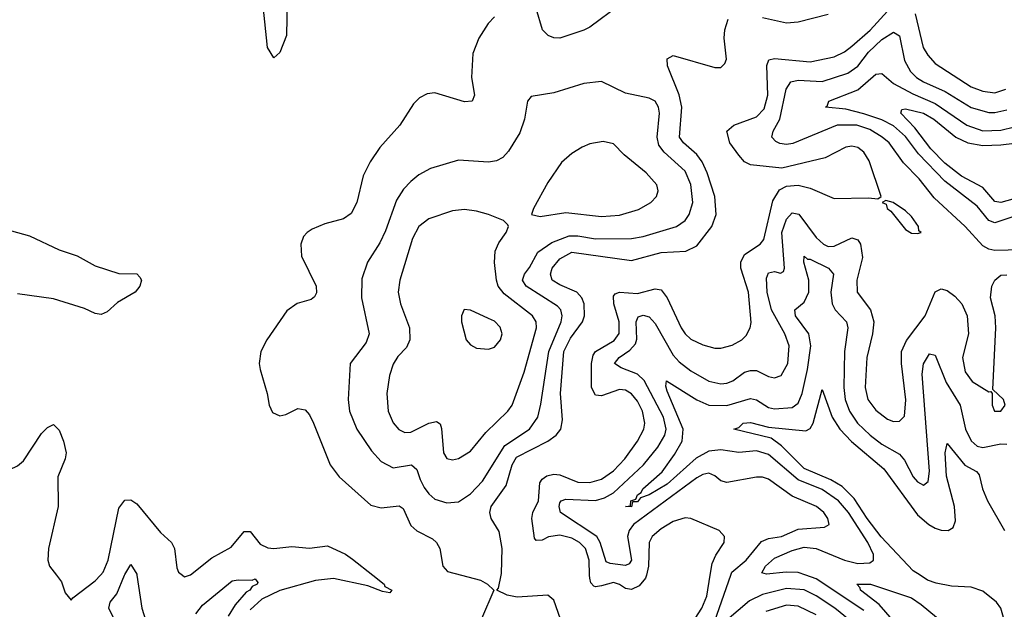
# Model space of a CAD drawing. Header units: inches. Extents: x 1649636 to 1815363, y 506543 to 641975.
# Tile 185 of 256: x 1741777 to 1745082, y 539886 to 541864. Entities that reach past the tile are written whole.
import ezdxf

# ---------------------------------------------------------------- set-up
doc = ezdxf.new("R2010")
doc.units = ezdxf.units.IN
doc.header["$MEASUREMENT"] = 0
doc.layers.add('B7543', color=7, linetype='Continuous')
doc.layers.add('B7544', color=7, linetype='Continuous')

msp = doc.modelspace()

# ---------------------------------------------------------------- linework, layer by layer
at = {"layer": 'B7543', "color": 5}
for points, elevation in [([(1741900.1, 540000), (1741917.3, 539977.3), (1741930, 539941), (1741950, 539916), (1741955.6, 539924.4), (1742030, 539980.9), (1742048, 540000)], 480), ([(1742104.8, 539830), (1742075.9, 539890), (1742081.1, 539910), (1742102.5, 539937.5), (1742129, 540000)], 460), ([(1742170.4, 540000), (1742186.8, 539890), (1742237.6, 539730)], 460), ([(1742323, 540000), (1742330, 539994.4), (1742347.1, 540000)], 480), ([(1742962.3, 540000), (1743000.3, 539970), (1743002.7, 539962.7), (1743025.5, 539950), (1743018.9, 539941.1), (1742994.2, 539945.8), (1742944.9, 539964.9), (1742830, 539988.5), (1742770, 539982.7), (1742650, 539948.4), (1742590, 539920.1), (1742550, 539883.8)], 480), ([(1743259.8, 540000), (1743323.3, 539983.3), (1743347.2, 539970), (1743368, 539950), (1743326.4, 539853.6)], 520), ([(1743592.3, 539852.3), (1743570, 539916.8), (1743550, 539933.3), (1743446.9, 539926.9), (1743413.2, 539933.2), (1743378, 539950), (1743384, 539956), (1743393.2, 540000)], 520), ([(1743880.1, 540000), (1743877.4, 539990), (1743856, 539964), (1743830, 539952.6), (1743810, 539955.7), (1743790, 539969.4), (1743770, 539976.1), (1743730, 539964.3), (1743710, 539960.9), (1743703.8, 539963.8), (1743694.1, 539974.1), (1743690.2, 539990.2), (1743689.8, 540000)], 480), ([(1743989.2, 539770), (1744066.7, 539890), (1744083.4, 539930), (1744094.8, 540000)], 480), ([(1744110, 539846.6), (1744163.4, 540000)], 460), ([(1744610, 539882.1), (1744450, 539987.5), (1744415.9, 540000)], 440), ([(1745081, 539850), (1745070, 539890), (1745055.8, 539910), (1745010, 539946.9), (1744970, 539959.7), (1744903.8, 539963.8), (1744853.3, 539973.3), (1744823.8, 539983.8), (1744798.8, 540000)], 420), ([(1742368, 539870), (1742390, 539899.8), (1742490, 539980.7), (1742510, 539984.7), (1742556.8, 539983.2), (1742567.7, 539987.7), (1742576, 539976), (1742574.4, 539970), (1742557.3, 539962.7), (1742549.3, 539950), (1742536.9, 539943.1), (1742499.7, 539900.3), (1742477.2, 539862.8)], 460), ([(1744706.8, 539850), (1744661.9, 539901.9), (1744598.8, 539950), (1744598, 539958), (1744586.3, 539970), (1744632.8, 539970), (1744770, 539924), (1744802.3, 539902.3), (1744950, 539780.2)], 420), ([(1744560.4, 539850), (1744513.2, 539890), (1744450, 539930.8), (1744410, 539950.8), (1744350, 539955.8), (1744270, 539935.3), (1744226.3, 539913.7), (1744150, 539849.6)], 460), ([(1744450, 539867.6), (1744390, 539896.3), (1744350, 539899.5), (1744281.7, 539878.3)], 480)]:
    msp.add_lwpolyline(points, dxfattribs=dict(at, elevation=elevation))
at = {"layer": 'B7544', "color": 5}
for points, elevation in [([(1742674.7, 541930), (1742672.8, 541810), (1742650, 541753.6), (1742630, 541735.6), (1742608.1, 541770), (1742593.7, 541910)], 480), ([(1743689.8, 540000), (1743687.8, 540050), (1743675.5, 540090), (1743655.9, 540110), (1743630, 540124.7), (1743590, 540133.9), (1743551.7, 540128.3), (1743530, 540117.8), (1743510, 540117), (1743504.8, 540124.8), (1743496.3, 540190), (1743499.2, 540210), (1743518, 540250), (1743522.3, 540310), (1743530, 540322.7), (1743546.7, 540333.3), (1743570, 540338.7), (1743590, 540336.6), (1743650, 540312.4), (1743690, 540310.8), (1743730, 540321.9), (1743770, 540349.7), (1743807.4, 540390), (1743849.9, 540450), (1743871.2, 540490), (1743874.9, 540510), (1743867.7, 540550), (1743850, 540583.9), (1743830, 540608.6), (1743810, 540620.9), (1743790, 540623.5), (1743730, 540601.3), (1743710, 540604.1), (1743696.2, 540630), (1743696.5, 540710), (1743701.9, 540738.1), (1743710, 540750.6), (1743772.2, 540787.8), (1743788.6, 540811.4), (1743788.4, 540850), (1743770.5, 540910), (1743770, 540936.2), (1743775.8, 540944.2), (1743790, 540949.7), (1743850, 540944.9), (1743910, 540960.7), (1743930, 540957.2), (1743950, 540931), (1743996.6, 540830), (1744010, 540809.4), (1744030, 540792.3), (1744070, 540773.3), (1744110, 540762), (1744130, 540761.4), (1744168.4, 540771.6), (1744200.9, 540790), (1744215.6, 540804.4), (1744229.1, 540830), (1744232, 540848), (1744222.5, 540950), (1744197.4, 541030), (1744196.8, 541050), (1744210, 541075.4), (1744261.9, 541110), (1744274, 541126), (1744304.5, 541255.5), (1744326.8, 541293.2), (1744350, 541305.1), (1744390, 541308.2), (1744430, 541298.5), (1744510, 541263.6), (1744625.9, 541265.9), (1744657.5, 541262.5), (1744668.7, 541270), (1744627.9, 541390), (1744610, 541419), (1744590, 541435.2), (1744570, 541439.6), (1744550, 541435.8), (1744480.2, 541399.8), (1744334.9, 541365.1), (1744230, 541376.4), (1744210, 541386.6), (1744190, 541408.6), (1744160.7, 541450), (1744150.5, 541490), (1744174, 541510), (1744250, 541538.2), (1744275.4, 541564.6), (1744288.3, 541610), (1744284.2, 541710), (1744290.9, 541729.1), (1744310, 541733), (1744430, 541722.3), (1744510, 541738.8), (1744544.7, 541755.3), (1744570, 541774.7), (1744631.2, 541828.8), (1744690, 541892.7)], 480), ([(1743790, 541912.1), (1743690, 541838.8), (1743670, 541827.9), (1743590, 541802), (1743570, 541802.4), (1743550.6, 541810.6), (1743532.1, 541830), (1743510, 541900.9)], 520), ([(1744270, 541870.4), (1744350, 541853.1), (1744390, 541856), (1744490, 541882.4)], 520), ([(1744782.7, 541882.7), (1744809.7, 541770), (1744824.7, 541744.7), (1744850, 541716.1), (1744970, 541638.5), (1745010, 541623.4), (1745050, 541618), (1745086.5, 541630)], 480), ([(1743370, 541873.7), (1743349.5, 541850.5), (1743318.4, 541801.6), (1743297.6, 541750), (1743293.3, 541670), (1743302.9, 541610), (1743295.8, 541590), (1743270, 541587.5), (1743170, 541618), (1743144.8, 541615.2), (1743118.9, 541601.1), (1743098.5, 541581.5), (1743052.6, 541510), (1742985.5, 541434.5), (1742953, 541387), (1742930, 541339.5), (1742908.1, 541250), (1742890, 541213.1), (1742864.1, 541195.9), (1742801.5, 541178.5), (1742758.9, 541161.1), (1742741.3, 541150), (1742730, 541136.2), (1742720.2, 541110), (1742723.2, 541070), (1742772.1, 540970), (1742773, 540947), (1742766.5, 540933.5), (1742755.1, 540924.9), (1742708.3, 540911.7), (1742673, 540887), (1742606, 540790), (1742586.3, 540750), (1742580.9, 540710), (1742584, 540690), (1742607.6, 540610), (1742614.4, 540570), (1742625.5, 540545.5), (1742650, 540534.9), (1742670, 540539.6), (1742710, 540559.3), (1742735, 540555), (1742750, 540538.3), (1742763.5, 540510), (1742818.6, 540370), (1742849.3, 540330), (1742955.5, 540235.5), (1742990, 540226.3), (1743050, 540232.3), (1743064, 540224), (1743090, 540166.6), (1743110, 540149), (1743162.1, 540122.1), (1743176.1, 540110), (1743187.1, 540090), (1743197, 540030), (1743212.4, 540012.4), (1743259.8, 540000)], 520), ([(1743393.2, 540000), (1743394.4, 540005.6), (1743396.7, 540090), (1743386.5, 540146.5), (1743359.4, 540190), (1743355.4, 540210), (1743359.4, 540230), (1743410, 540300.9), (1743429.7, 540370), (1743444.1, 540395.9), (1743549.9, 540450), (1743577.4, 540470), (1743592.7, 540490), (1743598.2, 540521.8), (1743592.1, 540610), (1743603.4, 540750), (1743625.2, 540794.8), (1743665.3, 540850), (1743672.3, 540870), (1743671.4, 540910), (1743663.3, 540930), (1743647, 540950), (1743590, 540974), (1743564.2, 540990), (1743558.3, 541010), (1743563.9, 541030), (1743590, 541061.7), (1743630, 541084), (1743830, 541056), (1743930, 541082.4), (1744012.6, 541087.4), (1744050, 541104.5), (1744100.1, 541170), (1744114.5, 541210), (1744109.9, 541270), (1744084.2, 541350), (1744067.1, 541387.1), (1744050, 541410.8), (1744004.7, 541450), (1743991.1, 541470), (1743999.5, 541570), (1743990, 541611.7), (1743951.6, 541708.4), (1743950, 541732.2), (1743970, 541743), (1744110, 541703.2), (1744130, 541703.5), (1744143.3, 541716.7), (1744149.2, 541730.8), (1744141.1, 541801.1), (1744143.1, 541830), (1744154.8, 541865.2)], 520), ([(1745230, 541094.3), (1745050, 541088.9), (1745030, 541093.7), (1745010, 541105.2), (1744950.3, 541170.3), (1744846.2, 541266.2), (1744795.5, 541330), (1744742.9, 541382.9), (1744695.1, 541450), (1744672, 541470), (1744630, 541494.9), (1744586.3, 541510), (1744521.1, 541510), (1744371.4, 541448.6), (1744350, 541444.6), (1744327.7, 541447.7), (1744315, 541455), (1744301.7, 541470), (1744305.6, 541490), (1744327.9, 541530), (1744349.1, 541630.9), (1744364.9, 541655.1), (1744390, 541660.7), (1744470, 541656.7), (1744556, 541684), (1744590, 541707.8), (1744625.3, 541754.7), (1744670, 541797.4), (1744710, 541822), (1744729.6, 541809.6), (1744747, 541727), (1744766.8, 541690), (1744786.5, 541670), (1744810, 541655), (1744882.5, 541622.5), (1744970, 541569.4), (1745030, 541551.7), (1745050, 541551.7), (1745090, 541560.9)], 460), ([(1745110, 541201.7), (1745050, 541182.6), (1745030, 541189.9), (1744990, 541238.3), (1744881.6, 541321.6), (1744793.1, 541413.1), (1744750, 541472.1), (1744710, 541507.4), (1744670, 541527.2), (1744610, 541547.9), (1744550, 541563.2), (1744481.2, 541570), (1744486.7, 541573.3), (1744492.6, 541590), (1744590, 541627.9), (1744650, 541680.4), (1744670, 541682.8), (1744709.4, 541650), (1744774.4, 541614.4), (1744850, 541582.1), (1744955.4, 541510), (1745010, 541491), (1745070, 541492.7), (1745115.4, 541504.6)], 440), ([(1745110, 541261.4), (1745070, 541250.5), (1745050, 541253.6), (1745010, 541300.1), (1744938.2, 541338.2), (1744881.8, 541381.8), (1744834.7, 541430), (1744780.7, 541500.7), (1744734.5, 541550), (1744738, 541562), (1744750, 541565), (1744810, 541550), (1744845.3, 541530), (1744919.2, 541470), (1744959.4, 541450), (1745010, 541441.8), (1745070, 541444.2), (1745170, 541455.7)], 420), ([(1744163.4, 540000), (1744166.9, 540010), (1744215.4, 540050), (1744266.7, 540113.3), (1744290, 540123.7), (1744334, 540130), (1744390, 540154.6), (1744478.6, 540161.4), (1744494.2, 540170), (1744489.8, 540190), (1744475.4, 540210), (1744451.4, 540230), (1744370, 540264.7), (1744290, 540322.5), (1744270, 540329.3), (1744250, 540329.3), (1744150, 540310.6), (1744130, 540317), (1744110, 540333.7), (1744090, 540342.1), (1744070, 540337.9), (1744050, 540327.1), (1743837.2, 540170), (1743823, 540150), (1743816.9, 540130), (1743830.1, 540050), (1743822.1, 540037.9), (1743810, 540032.4), (1743758.8, 540038.8), (1743744.9, 540044.9), (1743725.3, 540110), (1743714, 540130), (1743591.6, 540210), (1743587.1, 540230), (1743590, 540243), (1743594.3, 540250), (1743610, 540254.9), (1743710, 540251), (1743740.1, 540260.1), (1743770, 540276.8), (1743871.1, 540370), (1743918.5, 540430), (1743942.6, 540470), (1743946.7, 540490), (1743937.3, 540530), (1743872.7, 540652.7), (1743850, 540674.4), (1743796, 540696), (1743773.1, 540710), (1743789.2, 540730), (1743824.7, 540755.3), (1743843.7, 540776.3), (1743848.6, 540791.4), (1743845.9, 540850), (1743853.1, 540866.9), (1743870, 540872.9), (1743890, 540866.3), (1743910, 540844.8), (1743970, 540738.5), (1743990, 540715.8), (1744030, 540685.3), (1744090, 540651.1), (1744130, 540642.2), (1744150, 540644.2), (1744170, 540652.4), (1744210, 540680.6), (1744230, 540687.3), (1744250, 540686.6), (1744290, 540666.5), (1744310, 540661.7), (1744332.1, 540670), (1744355.4, 540710), (1744359.9, 540770), (1744345.4, 540810), (1744300.7, 540890), (1744286.1, 540950), (1744283.8, 540996.2), (1744290, 541014.5), (1744310, 541018.3), (1744330, 541013.8), (1744340.9, 541019.1), (1744343.8, 541030), (1744335.2, 541150), (1744350, 541194.6), (1744370, 541216.2), (1744391.7, 541211.7), (1744450, 541132.6), (1744474.2, 541110), (1744490, 541103.1), (1744510, 541104.1), (1744570, 541131.9), (1744590, 541125.2), (1744599.2, 541110), (1744605.8, 541065.8), (1744586.8, 540990), (1744587.8, 540950), (1744632.2, 540890), (1744643.1, 540850), (1744639, 540810), (1744620.4, 540730), (1744614.2, 540630), (1744623.4, 540590), (1744650, 540553.6), (1744690, 540523.3), (1744710, 540515.7), (1744730, 540516.3), (1744746.4, 540533.6), (1744751.4, 540588.6), (1744736, 540710), (1744736.1, 540750), (1744753, 540787), (1744816.4, 540870), (1744849, 540951), (1744870, 540960.9), (1744890, 540955.1), (1744916, 540936), (1744938.5, 540910), (1744957.1, 540870), (1744961.4, 540810), (1744941, 540730), (1744950, 540682.4), (1744974, 540650), (1745030, 540614.9), (1745036.8, 540616.8), (1745041, 540610), (1745040.8, 540570), (1745048.9, 540550), (1745070, 540550.5), (1745084.2, 540570), (1745078.9, 540590), (1745043.2, 540623.2), (1745053.3, 540830), (1745050.4, 540870), (1745035.4, 540930), (1745039.9, 540970), (1745050, 540990.2), (1745070, 541006), (1745090, 541008.1)], 460), ([(1741750, 541155.8), (1741810, 541138.5), (1741910, 541091.8), (1741970, 541071.2), (1742030, 541038), (1742110, 541011.8), (1742170, 541010.7), (1742179.8, 540999.8), (1742186, 540990), (1742180.7, 540970), (1742164, 540950), (1742105.3, 540914.7), (1742070, 540883), (1742050, 540874.3), (1742030, 540877.7), (1741994.4, 540894.4), (1741890, 540927.2), (1741770, 540943.4)], 480), ([(1744415.9, 540000), (1744390, 540009.4), (1744349.7, 540010.3), (1744283.6, 540003.6), (1744267.5, 540007.5), (1744280.2, 540030), (1744310, 540056.7), (1744370, 540082.8), (1744410, 540094.1), (1744450, 540090), (1744545.4, 540050), (1744590, 540039.5), (1744630, 540041.6), (1744642.5, 540050), (1744643, 540057), (1744642.2, 540070), (1744623.2, 540110), (1744558.7, 540210), (1744525.1, 540250), (1744470, 540288.1), (1744390, 540320.1), (1744290, 540405.1), (1744250, 540417.6), (1744190, 540411.7), (1744130, 540421), (1744090, 540415.9), (1744047.7, 540392.3), (1743950, 540305.9), (1743890, 540269.9), (1743860.5, 540259.5), (1743850, 540246.2), (1743834.1, 540245.9), (1743830, 540229.1), (1743809.9, 540230), (1743827.2, 540232.8), (1743827.9, 540250), (1743844.6, 540255.4), (1743849.9, 540270), (1743862.7, 540277.3), (1743868.5, 540290), (1743933, 540347), (1743974.6, 540405.4), (1743999.8, 540450), (1744004, 540490), (1743950, 540617.4), (1743945.5, 540634.5), (1743948.3, 540651.7), (1744050, 540587.8), (1744090.3, 540570.3), (1744150.7, 540569.3), (1744230, 540593.3), (1744250, 540587.8), (1744290, 540562.8), (1744310, 540558.6), (1744370, 540562.9), (1744390, 540577.1), (1744402.9, 540610), (1744421.1, 540690), (1744432.6, 540770), (1744425.2, 540810), (1744380.4, 540870), (1744378, 540890), (1744410, 540915.9), (1744425.4, 540950), (1744425.7, 540990), (1744408.4, 541050), (1744410, 541070.2), (1744420.5, 541060.5), (1744430, 541059.8), (1744491.2, 541030), (1744508.5, 541010), (1744499.3, 540950), (1744503.5, 540910), (1744513.3, 540890), (1744552.2, 540850), (1744556.6, 540830), (1744545, 540750), (1744543.3, 540630), (1744547.3, 540590), (1744561.4, 540550), (1744589.3, 540510), (1744631, 540470), (1744670, 540439.7), (1744730, 540406.4), (1744746.4, 540386.4), (1744775.7, 540330), (1744790, 540313.4), (1744810, 540302), (1744826, 540314), (1744831, 540349), (1744805.7, 540674.3), (1744810.4, 540709.6), (1744830, 540742.4), (1744850, 540738.7), (1744886.3, 540646.2), (1744933.9, 540570), (1744950.8, 540490), (1744970.4, 540450.4), (1744990, 540433.4), (1745010, 540427.9), (1745070, 540440.5), (1745090, 540439.8)], 440), ([(1744798.8, 540000), (1744775.2, 540015.2), (1744668.4, 540128.4), (1744620.9, 540190), (1744577.3, 540257.3), (1744537.5, 540297.5), (1744499.8, 540319.8), (1744410, 540357.7), (1744333.9, 540433.9), (1744299.4, 540459.4), (1744173.2, 540490), (1744190, 540496), (1744205.1, 540510), (1744230, 540512.8), (1744290, 540497.1), (1744415.1, 540484.9), (1744430, 540492.7), (1744440.5, 540510), (1744470, 540623), (1744504.2, 540530), (1744529.6, 540489.6), (1744568.8, 540448.8), (1744676.8, 540356.8), (1744790, 540202), (1744828, 540170), (1744850, 540158.1), (1744870, 540151), (1744892.6, 540150), (1744910, 540160.6), (1744917.2, 540182.8), (1744914.2, 540230), (1744888, 540332), (1744883.5, 540410), (1744890, 540442), (1744949, 540369), (1744987.7, 540347.7), (1744997.3, 540337.3), (1745007.9, 540290), (1745025.6, 540250), (1745082.1, 540150)], 420), ([(1741603.5, 540000), (1741609, 540031), (1741652.7, 540110), (1741690, 540202.4), (1741697.5, 540250), (1741697.3, 540310), (1741704.2, 540330), (1741717.7, 540342.3), (1741770, 540367), (1741790, 540383.2), (1741850, 540475.9), (1741870, 540495.3), (1741890, 540505.7), (1741910, 540486.4), (1741924, 540450), (1741932.6, 540410), (1741929.3, 540390), (1741904.6, 540330), (1741906.4, 540230), (1741873.8, 540090), (1741871.3, 540050), (1741877.3, 540030), (1741900.1, 540000)], 480), ([(1742048, 540000), (1742057.5, 540010), (1742073.7, 540050), (1742110, 540225.3), (1742130, 540251.8), (1742150, 540252.5), (1742170, 540239.3), (1742250, 540143.8), (1742286.5, 540110), (1742296.6, 540090), (1742304.7, 540024.7), (1742310.5, 540010), (1742323, 540000)], 480), ([(1744094.8, 540000), (1744101.2, 540038.8), (1744113.2, 540066.8), (1744141.4, 540110), (1744142.6, 540130), (1744124.5, 540150), (1744030, 540189.8), (1744010, 540193), (1743970, 540179.9), (1743930, 540156), (1743899.8, 540130), (1743889.1, 540110), (1743887.9, 540030), (1743880.1, 540000)], 480), ([(1742347.1, 540000), (1742350, 540000.9), (1742421.7, 540058.3), (1742486.2, 540093.8), (1742530, 540146.7), (1742550, 540146.5), (1742584.1, 540104.1), (1742610, 540092), (1742630, 540090.1), (1742690, 540096.4), (1742750, 540090.6), (1742810, 540098.5), (1742870.3, 540070.3), (1742894, 540054), (1742962.3, 540000)], 480), ([(1742129, 540000), (1742130, 540002.3), (1742150, 540035.8), (1742170, 540003), (1742170.4, 540000)], 460)]:
    msp.add_lwpolyline(points, dxfattribs=dict(at, elevation=elevation))
for points, elevation in [([(1743730, 541656.4), (1743670, 541649), (1743570, 541618.2), (1743493.8, 541606.2), (1743481.3, 541590), (1743471.2, 541530), (1743455.8, 541484.2), (1743417.6, 541422.4), (1743398.7, 541401.3), (1743377.3, 541390), (1743350, 541385.5), (1743250, 541392.1), (1743155.3, 541364.7), (1743116.9, 541343.1), (1743090, 541320.3), (1743065.2, 541294.8), (1743041.8, 541258.2), (1743004.2, 541155.8), (1742985.4, 541114.6), (1742943.8, 541050), (1742925.7, 540994.3), (1742923.7, 540930), (1742950.1, 540810), (1742939.7, 540780.3), (1742886.3, 540710), (1742879, 540590), (1742884.4, 540550), (1742908.4, 540490), (1742957.5, 540417.5), (1742990, 540381.7), (1743030, 540360.4), (1743092, 540370), (1743110, 540354.6), (1743120.7, 540320.7), (1743134.8, 540294.8), (1743150, 540272.8), (1743170, 540254.8), (1743210, 540242.8), (1743250, 540246.6), (1743290, 540273), (1743330, 540315.1), (1743405.1, 540434.9), (1743488.2, 540490), (1743515.4, 540530), (1743526.3, 540573.7), (1743553.4, 540750), (1743594, 540850), (1743597.7, 540870), (1743593.1, 540890), (1743582.1, 540902.1), (1743477.1, 540970), (1743465, 540990), (1743471.1, 541010), (1743488.2, 541031.8), (1743516.4, 541083.6), (1743563.4, 541116.6), (1743621.2, 541138.8), (1743650, 541138.5), (1743710, 541128.4), (1743830, 541129.3), (1743870, 541135.9), (1743980.8, 541170), (1744009.9, 541190.1), (1744023.8, 541210), (1744035.6, 541250), (1744030, 541310.9), (1744010, 541354.9), (1743939.7, 541419.7), (1743922.6, 541442.6), (1743915.9, 541470), (1743924.2, 541550), (1743921.3, 541570), (1743910, 541589.7), (1743890, 541599.8), (1743810, 541617.2)], 540), ([(1743734.7, 541454.7), (1743690, 541446.6), (1743664.2, 541435.8), (1743630, 541414.5), (1743595, 541385), (1743550, 541316.9), (1743501.3, 541230), (1743494.8, 541210), (1743523.7, 541203.7), (1743610, 541216.8), (1743730, 541203), (1743790, 541207.9), (1743853.4, 541226.6), (1743895.6, 541250), (1743914.4, 541270), (1743919.4, 541290), (1743915, 541310), (1743879.4, 541350), (1743806, 541410), (1743770, 541447.1)], 560), ([(1744683.5, 541256.5), (1744672, 541250), (1744684.5, 541244.5), (1744688.2, 541230), (1744700.9, 541220.9), (1744750, 541159.5), (1744770, 541147.2), (1744790, 541146), (1744802, 541150), (1744794.8, 541154.8), (1744793, 541170), (1744770, 541203.6), (1744750, 541222.4), (1744708, 541250)], 480), ([(1743270, 541226.8), (1743230, 541222.3), (1743150, 541195.4), (1743116.8, 541170), (1743095.1, 541130), (1743053.2, 540990), (1743047.7, 540950), (1743054.8, 540910), (1743084.8, 540830), (1743086.3, 540790), (1743075.6, 540764.4), (1743046.5, 540733.5), (1743030, 540708.3), (1743017.8, 540670), (1743008.7, 540610), (1743013.1, 540550), (1743030, 540511.4), (1743049.2, 540489.2), (1743070, 540478.3), (1743090, 540479.8), (1743150, 540510.2), (1743175.5, 540515.5), (1743187.9, 540507.9), (1743192.4, 540492.4), (1743198.9, 540410), (1743210, 540391.7), (1743230, 540386.8), (1743250, 540391.1), (1743290, 540416.6), (1743341.4, 540478.6), (1743415, 540550), (1743429.9, 540570.1), (1743470, 540681.7), (1743511.6, 540830), (1743509.9, 540850), (1743498.5, 540870), (1743403.4, 540943.4), (1743383.1, 540970), (1743377, 540990), (1743370.6, 541049.4), (1743373.2, 541086.8), (1743385.2, 541114.8), (1743409.7, 541150), (1743417.6, 541170), (1743415.2, 541175.2), (1743400.9, 541190), (1743349.9, 541209.9), (1743310, 541221.4)], 560), ([(1743268.7, 540891.3), (1743260.3, 540870), (1743260.3, 540850), (1743275.5, 540790), (1743290, 540773.4), (1743310, 540761.6), (1743350, 540758.4), (1743370, 540765.3), (1743390.8, 540790), (1743395.8, 540810), (1743390, 540832.2), (1743370, 540851.7), (1743350, 540861.5), (1743290, 540889.5)], 580)]:
    msp.add_lwpolyline(points, close=True, dxfattribs=dict(at, elevation=elevation))

doc.saveas('drawing.dxf')
